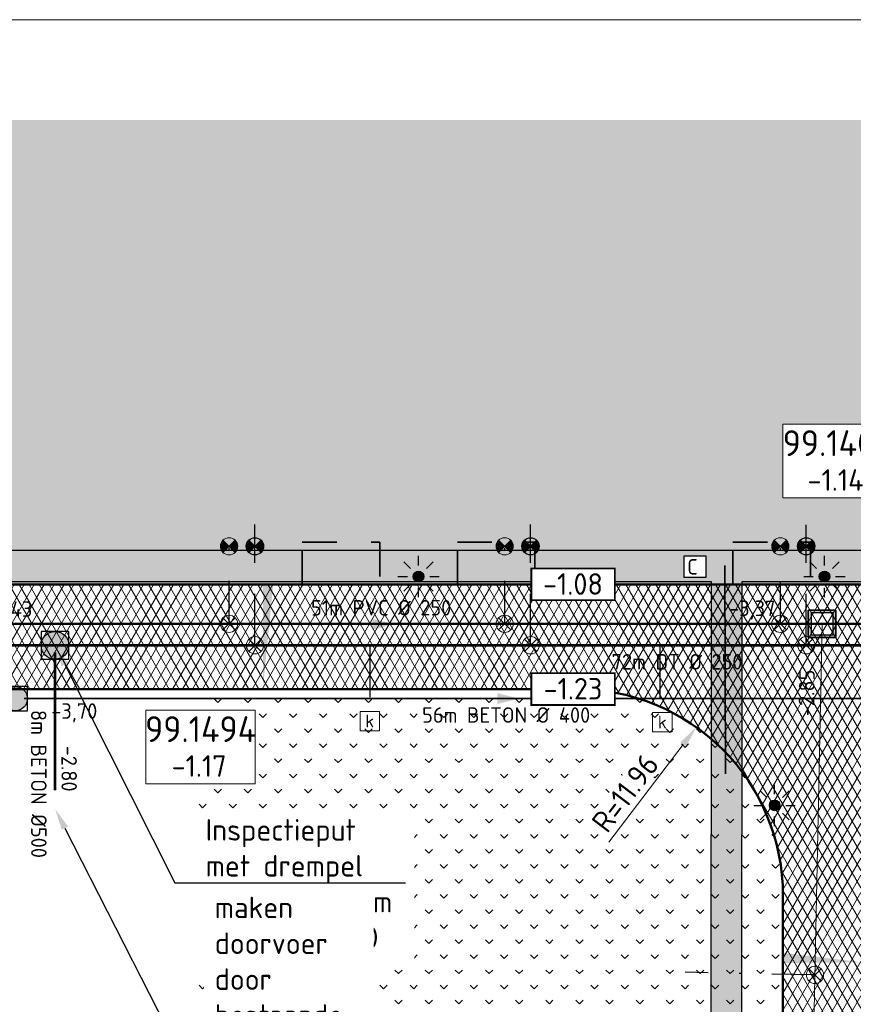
# Model space of a CAD drawing. Header units: metres. Extents: x 240159 to 241664, y 578380 to 583939.
# Tile 66 of 71: x 240835 to 240884, y 583882 to 583939. Entities that reach past the tile are written whole.
import ezdxf
from ezdxf import colors
from ezdxf.entities.mleader import LeaderData, LeaderLine
from ezdxf.enums import TextEntityAlignment as Align
from ezdxf.math import Vec2, Vec3

# ---------------------------------------------------------------- set-up
doc = ezdxf.new("R2010")
doc.units = ezdxf.units.M
doc.set_wipeout_variables(frame=1)
for name, pattern in [('RI-HWA_HUISAANSLUITING', [4.8, 3, -1.8]), ('RI-VWA_HUISAANSLUITING', [6.1, 2.5, -1.8, 0, -1.8]), ('XX-HIDDEN', [4, 2, -2])]:
    doc.linetypes.add(name, pattern=pattern)
for name, color, linetype, lineweight in [('N-AL-HOOGTELABEL-S', 7, 'Continuous', 13), ('N-GV-GR-BOLLEN-A', 92, 'Continuous', 9), ('N-WE-IE-MEUBILAIR_WEGMEUBILAIR_LICHTMAST_MET_PASTEGEL-S', 7, 'Continuous', 25), ('N-WE-KL-TRACE_WENSTRACE-A', 7, 'Continuous', 25), ('N-WE-RI-BOB-T', 7, 'Continuous', 13), ('N-WE-RI-MATERIAAL_DIAMETER_LENGTE-T', 7, 'Continuous', 13), ('N-WE-RI-STROOMRICHTING-S', 7, 'Continuous', 13), ('N-WE-VH-KANTVERHARDING-GD', 4, 'Continuous', 50), ('N-WE-VH-MATERIAALGRENS-G', 7, 'XX-HIDDEN', 35), ('N-WE-VH-VERHARDING_ASFALT_DEKLAAG-A', 252, 'Continuous', 18), ('N-WE-VH-VERHARDING_HALFVERHARDING-A', 234, 'Continuous', 9), ('N-WE-VH-VERKANTING-S', 7, 'Continuous', 25), ('X-XX-AL-REFERENTIE-M', 7, 'Continuous', 18), ('X-XX-AL-VERWIJZING-T25', 7, 'Continuous', 25), ('X-XX-WE-KG-WERKGRENS-G', 10, 'XX-WERKGRENS_CIRCEL', 20)]:
    doc.layers.add(name, color=color, linetype=linetype, lineweight=lineweight)
for name, color, linetype, lineweight, true_color in [('N-WE-KL-MANTELBUIS_3x-G', 7, 'KL-MANTELBUIS-N', 35, 0xa200c2), ('N-WE-RI-HWA_HUISAANSLUITING_PVC_125-G', 150, 'RI-HWA_HUISAANSLUITING', 25, 0x007fff), ('N-WE-RI-HWA_HULPSTUK-ONTSTOPPINGSSTUK-S', 150, 'Continuous', 25, 0x007fff), ('N-WE-RI-HWA_HULPSTUK_INLAAT-S', 150, 'Continuous', 13, 0x007fff), ('N-WE-RI-HWA_KOLK-S', 150, 'Continuous', 25, 0x007fff), ('N-WE-RI-HWA_LEIDINGINFO-S', 150, 'Continuous', 13, 0x007fff), ('N-WE-RI-HWA_PUTNUMMER-S', 150, 'Continuous', 13, 0x007fff), ('N-WE-RI-HWA_RIOOLPUT-S', 150, 'Continuous', 13, 0x007fff), ('N-WE-RI-HWA_TRANSPORTLEIDING_BETON_500-G', 150, 'Continuous', 20, 0x007fff), ('N-WE-RI-KWALITEITSDUIKER_LEIDING', 7, 'Continuous', 13, 0x00ff04), ('N-WE-RI-KWALITEITSDUIKER_PUT-S', 7, 'Continuous', 13, 0x00ff04), ('N-WE-RI-VWA_HUISAANSLUITING_PVC_125-G', 20, 'RI-VWA_HUISAANSLUITING', 25, 0xff3f00), ('N-WE-RI-VWA_HULPSTUK_INLAAT-S', 20, 'Continuous', 13, 0xff3f00), ('N-WE-RI-VWA_HULPSTUK_ONTSTOPPINGSSTUK-S', 20, 'Continuous', 13, 0xff3f00), ('N-WE-RI-VWA_LEIDINGINFO-S', 20, 'Continuous', 13, 0xff3f00), ('N-WE-RI-VWA_PUTNUMMER-S', 20, 'Continuous', 13, 0xff3f00), ('N-WE-RI-VWA_RIOOLPUT-S', 20, 'Continuous', 13, 0xff3f00), ('N-WE-RI-VWA_TRANSPORTLEIDING_BETON_500-G', 20, 'Continuous', 20, 0xff3f00), ('X-XX-AL-VERWIJZING-NUTS_C-T18', 7, 'Continuous', 25, 0x01fe01)]:
    doc.layers.add(name, color=color, linetype=linetype, lineweight=lineweight, true_color=true_color)
doc.styles.add('NLCS-ISO', font='NLCS-ISO.ttf')
doc.styles.add('NLCS-ISO-ANNOTATIEF-T25', font='NLCS-ISO.ttf', dxfattribs={"height": 2.5})
doc.styles.add('NLCS-ISO-M1000-T25', font='NLCS-ISO.ttf', dxfattribs={"height": 2.5})
doc.linetypes.add('KL-MANTELBUIS-N', pattern='A,0,-2,[80,NLCS.SHX,S=1,R=0,X=0,Y=0],-2', length=4)
doc.linetypes.add('XX-WERKGRENS_CIRCEL', pattern='A,10,-2.5,[69,NLCS.SHX,S=1,R=0,X=0,Y=0],-2.5', length=15)
doc.dimstyles.new('NLCS-ANNOTATIEF-T25-PIJL_L2_H1', dxfattribs={"dimtxt": 2.5, "dimasz": 2.5, "dimexe": 2, "dimexo": 2, "dimgap": 0.7, "dimtad": 1, "dimzin": 0, "dimdsep": 46, "dimtxsty": 'NLCS-ISO-ANNOTATIEF-T25', "dimcen": 0, "dimdle": 2, "dimclrd": 256, "dimclre": 256, "dimclrt": 256, "dimadec": 1, "dimazin": 0, "dimtfac": 1, "dimtdec": 3, "dimtofl": 0, "dimtmove": 0, "dimatfit": 3, "dimfxl": 2, "dimfxlon": 1, "dimtfillclr": 256, "dimtolj": 1, "dimtzin": 0, "dimlwd": -1, "dimlwe": -1, "dimarcsym": 0})
pattern_1 = [(45, (0, 0), (-0.8749916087, 0.8749916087), [0.3, -0.937425]), (135, (0, 0), (-0.8749916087, -0.8749916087), [0.3, -0.937425])]

# ---------------------------------------------------------------- blocks, each defined once
blk = doc.blocks.new('*U36')
blk.add_solid([(-5, 0.6), (-5, 0), (1.08, 0)])
blk = doc.blocks.new('SAL-HOOGTELABEL_AANLEG-SO')
blk.add_wipeout([(-4.84, 1.8), (4.85, 1.8), (4.85, -1.89), (-4.84, -1.89)])
at = {"const_width": 0.2}
blk.add_lwpolyline([(-4.84, 1.8), (4.85, 1.8), (4.85, -1.89), (-4.84, -1.89)], close=True, dxfattribs=at)
at = {"style": 'NLCS-ISO'}
blk.add_attdef('HOOGTE', text='', height=2, dxfattribs=at).set_placement((0, 0), align=Align.MIDDLE_CENTER)
blk = doc.blocks.new('*U50')
at = {"lineweight": -3}
h = blk.add_hatch(color=256, dxfattribs=at)
h.dxf.hatch_style = 1
h.paths.add_polyline_path([(-2, 2), (-2, -2), (2, -2), (2, 2)])
h.paths.add_polyline_path([(1.6, 1.6), (1.6, -1.6), (-1.6, -1.6), (-1.6, 1.6)], flags=16)
at = {"lineweight": -3, "flags": 128}
for points in [[(-2, 2), (2, 2), (2, -2), (-2, -2)], [(2, -2), (2, 2), (-2, 2), (-2, -2)], [(1.6, -1.6), (1.6, 1.6), (-1.6, 1.6), (-1.6, -1.6)]]:
    blk.add_lwpolyline(points, close=True, dxfattribs=at)
blk = doc.blocks.new('N-SRI-PUT_HWA-SO')
h = blk.add_hatch(color=256)
h.dxf.hatch_style = 1
h.paths.add_polyline_path([(-2, 0, 1), (2, 0, 1)])
at = {"lineweight": -3, "flags": 128}
blk.add_lwpolyline([(-2, -2), (2, -2), (2, 2), (-2, 2)], close=True, dxfattribs=at)
at = {"lineweight": -3}
blk.add_circle((0, 0), 2, dxfattribs=at)
blk = doc.blocks.new('SRI-PUTNUMMER-SO')
blk.add_wipeout([(-18.26, 4.25), (-5.56, 4.25), (-5.56, -4.29), (-18.26, -4.29)])
blk.add_lwpolyline([(-18.26, 4.25), (-5.56, 4.25), (-5.56, -4.29), (-18.26, -4.29)], close=True)
at = {"ltscale": 0.1, "style": 'NLCS-ISO'}
blk.add_attdef('PUTNR', text='', height=3.5, dxfattribs=at).set_placement((-11.88, 2.06), align=Align.MIDDLE_CENTER)
blk.add_attdef('PUTHGT_001', (-15.76, -3.47), '', height=2.5, dxfattribs=at)
blk = doc.blocks.new('*U56')
at = {"color": 0}
blk.add_line((-1.26, 0), (1.26, 0), dxfattribs=at)
at = {"layer": 'N-WE-RI-STROOMRICHTING-S', "color": 0}
blk.add_solid([(1.26, 0), (-1.26, -0.63), (-1.26, 0.63)], dxfattribs=at)
at = {"layer": 'N-WE-RI-BOB-T', "color": 0, "style": 'NLCS-ISO'}
for tag, p in [('BOB_LINKS', (-43.27, 1.58)), ('BOB_RECHTS', (43, 1.68))]:
    blk.add_attdef(tag, text='', height=1.8, rotation=0.0638, dxfattribs=at).set_placement(p, align=Align.MIDDLE_CENTER)
at = {"layer": 'N-WE-RI-MATERIAAL_DIAMETER_LENGTE-T', "color": 0, "style": 'NLCS-ISO'}
blk.add_attdef('RIOOLINFO_001', (-11.79, 1), '', height=1.8, rotation=0.0638, dxfattribs=at)
blk = doc.blocks.new('*U61')
at = {"color": 0}
blk.add_line((-0.03, -1.26), (0.03, 1.26), dxfattribs=at)
at = {"layer": 'N-WE-RI-STROOMRICHTING-S', "color": 0}
blk.add_solid([(0.03, 1.26), (0.6, -1.27), (-0.66, -1.25)], dxfattribs=at)
at = {"layer": 'N-WE-RI-BOB-T', "color": 0, "style": 'NLCS-ISO'}
for tag, p in [('BOB_RECHTS', (-0.62, 49.86)), ('BOB_LINKS', (0.62, -50.13))]:
    blk.add_attdef(tag, text='', height=1.8, rotation=88.8428, dxfattribs=at).set_placement(p, align=Align.MIDDLE_CENTER)
at = {"layer": 'N-WE-RI-MATERIAAL_DIAMETER_LENGTE-T', "color": 0, "style": 'NLCS-ISO'}
blk.add_attdef('RIOOLINFO_001', (-1.25, -26.68), '', height=1.8, rotation=88.8428, dxfattribs=at)
blk = doc.blocks.new('SRI-HULP_INLAAT')
at = {"flags": 128}
for points in [[(-0.71, 0.71), (0.71, -0.71)], [(0.71, 0.71), (-0.71, -0.71)]]:
    blk.add_lwpolyline(points, dxfattribs=at)
blk.add_circle((0, 0), 1)
blk = doc.blocks.new('SRI-HULP_ONTSTOP')
h = blk.add_hatch(color=256)
h.dxf.hatch_style = 1
h.paths.add_polyline_path([(-0.71, 0.71, 0.198912), (-1, 0, 0.198912), (-0.71, -0.71), (0, 0)])
h = blk.add_hatch(color=256)
h.dxf.hatch_style = 1
h.paths.add_polyline_path([(1, 0, 0.198912), (0.71, 0.71), (0, 0), (0.71, -0.71, 0.198912)])
for p, q in [((-0.71, 0.71), (0.71, -0.71)), ((-0.71, -0.71), (0.71, 0.71))]:
    blk.add_line(p, q)
blk.add_circle((0, 0), 1)
blk = doc.blocks.new('*U197')
at = {"layer": 'N-WE-RI-BOB-T', "color": 0, "style": 'NLCS-ISO'}
for tag, p in [('BOB_LINKS', (1.64, -6.76)), ('BOB_RECHTS', (-1.58, -33.86))]:
    blk.add_attdef(tag, text='', height=1.8, rotation=270.0749, dxfattribs=at).set_placement(p, align=Align.MIDDLE_CENTER)
at = {"layer": 'N-WE-RI-MATERIAAL_DIAMETER_LENGTE-T', "color": 0, "style": 'NLCS-ISO'}
blk.add_attdef('RIOOLINFO_001', (-2.8, 3.25), '', height=1.8, rotation=270.0749, dxfattribs=at)
blk = doc.blocks.new('N-SIE-WEG_LICHTMAST_SPOT-SO')
h = blk.add_hatch(color=256)
edge = h.paths.add_edge_path()
edge.add_arc((0, 0), 0.77, 0, 360)
for p, q in [((0, 1.62), (0, 3)), ((-2.12, 2.12), (-1.15, 1.15)), ((1.15, 1.15), (2.12, 2.12)), ((-3, 0), (-1.62, 0)), ((-2.12, -2.12), (-1.15, -1.15)), ((1.15, -1.15), (2.12, -2.12)), ((1.62, 0), (3, 0)), ((0, -3), (0, -1.62))]:
    blk.add_line(p, q)
blk.add_circle((0, 0), 0.77)
at = {"style": 'NLCS-ISO'}
blk.add_attdef('TYPE', text='', height=1.8, dxfattribs=at).set_placement((0, 3), align=Align.BOTTOM_CENTER)
blk = doc.blocks.new('N_lichtmast')
blk.add_blockref('N-SIE-WEG_LICHTMAST_SPOT-SO', (0, 0))
blk = doc.blocks.new('SRI-KOLK-SO')
at = {"color": 0, "linetype": 'ByBlock', "lineweight": 18}
blk.add_lwpolyline([(-1.125, -1.125), (1.125, -1.125), (1.125, 1.125), (-1.125, 1.125)], close=True, dxfattribs=at)
at = {"color": 0, "linetype": 'ByBlock', "lineweight": 18, "style": 'NLCS-ISO'}
blk.add_text('k', height=1.5, dxfattribs=at).set_placement((0, 0), align=Align.MIDDLE_CENTER)
blk = doc.blocks.new('*D117')
at = {"layer": 'Defpoints', "color": 0, "transparency": 16777216}
for p in [(240874.472, 583897.958), (240867.236, 583888.435)]:
    blk.add_point(p, dxfattribs=at)
at = {"layer": 'X-XX-AL-REFERENTIE-M', "transparency": 16777216}
blk.add_line((240869.397, 583891.28), (240873.715, 583896.963), dxfattribs=at)
blk.add_solid([(240873.549, 583897.089), (240873.881, 583896.837), (240874.472, 583897.958)], dxfattribs=at)
at = {"layer": 'X-XX-AL-REFERENTIE-M', "transparency": 16777216, "insert": (240870.345, 583894.139), "char_height": 1.25, "attachment_point": 5, "rotation": 52.7719, "style": 'NLCS-ISO-ANNOTATIEF-T25', "bg_fill": 3, "box_fill_scale": 1.1, "bg_fill_color": 256, "bg_fill_true_color": 13158600, "bg_fill_transparency": 0}
blk.add_mtext('\\A1;R=11.96', dxfattribs=at)
blk = doc.blocks.new('*U290')
at = {"layer": 'N-WE-RI-BOB-T', "color": 0, "style": 'NLCS-ISO'}
for tag, p in [('BOB_LINKS', (-69.84, -1.63)), ('BOB_RECHTS', (109.03, -1.63))]:
    blk.add_attdef(tag, text='', height=1.8, dxfattribs=at).set_placement(p, align=Align.MIDDLE_CENTER)
at = {"layer": 'N-WE-RI-MATERIAAL_DIAMETER_LENGTE-T', "color": 0, "style": 'NLCS-ISO'}
blk.add_attdef('RIOOLINFO_001', (-11.79, -2.81), '', height=1.8, dxfattribs=at)
blk = doc.blocks.new('*U237')
blk.add_solid([(-4.6, 0.6), (-4.6, 0), (0, 0)])
blk = doc.blocks.new('*U293')
at = {"color": 0}
blk.add_line((-1.26, 0), (1.26, 0), dxfattribs=at)
at = {"layer": 'N-WE-RI-STROOMRICHTING-S', "color": 0}
blk.add_solid([(1.26, 0), (-1.26, -0.63), (-1.26, 0.63)], dxfattribs=at)
at = {"layer": 'N-WE-RI-BOB-T', "color": 0, "style": 'NLCS-ISO'}
for tag, p in [('BOB_LINKS', (-50.21, -1.63)), ('BOB_RECHTS', (50.55, -1.63))]:
    blk.add_attdef(tag, text='', height=1.8, rotation=0, dxfattribs=at).set_placement(p, align=Align.MIDDLE_CENTER)
at = {"layer": 'N-WE-RI-MATERIAAL_DIAMETER_LENGTE-T', "color": 0, "style": 'NLCS-ISO'}
blk.add_attdef('RIOOLINFO_001', (-11.79, -2.81), '', height=1.8, rotation=0, dxfattribs=at)

msp = doc.modelspace()

# ---------------------------------------------------------------- hatches: boundary and pattern name
at = {"layer": 'N-GV-GR-BOLLEN-A'}
h = msp.add_hatch(dxfattribs=at)
h.set_pattern_fill('AGR-BOLLEN', color=256, scale=0.5, pattern_type=2)
h.set_pattern_definition(pattern_1)
h.paths.add_polyline_path([(240723.873, 583933.211), (241166.237, 583933.211), (241166.237, 583898.971), (241157.55, 583898.971), (241153.863, 583901.671), (241153.903, 583906.251), (240723.873, 583906.251)])
h = msp.add_hatch(dxfattribs=at)
h.set_pattern_fill('AGR-BOLLEN', color=256, scale=0.5, pattern_type=2)
h.set_pattern_definition(pattern_1)
h.paths.add_polyline_path([(240879.501, 583888.198, 0.414527), (240867.541, 583900.171), (240845.61, 583900.171), (240845.61, 583877.804), (240842.38, 583849.319), (240879.458, 583848.319)])
at = {"layer": 'N-WE-KL-TRACE_WENSTRACE-A', "transparency": 33554559}
h = msp.add_hatch(dxfattribs=at)
h.set_pattern_fill('AKL-TRACE', color=256, scale=0.5, pattern_type=2)
h.set_pattern_definition([(45, (0, 0), (-0.5303300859, 0.5303300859), [0.5]), (135, (0, 0), (-0.5303300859, -0.5303300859), [0.5])])
edge = h.paths.add_edge_path()
edge.add_line((240876.248, 583838.417), (240876.4, 583839.398))
edge.add_line((240876.4, 583839.398), (240876.626, 583841.185))
edge.add_arc((240804.52, 583849.64), 72.6, 353.31215, 358.45255)
edge.add_line((240877.094, 583847.679), (240877.128, 583906.411))
edge.add_line((240877.128, 583906.411), (241091.586, 583906.411))
edge.add_line((241091.586, 583906.411), (241093.457, 583906.411))
edge.add_line((241093.457, 583906.411), (241147.792, 583906.411))
edge.add_line((241147.792, 583906.411), (241147.792, 583908.211))
edge.add_line((241147.792, 583908.211), (241085.808, 583908.211))
edge.add_line((241085.808, 583908.211), (241083.937, 583908.211))
edge.add_line((241083.937, 583908.211), (240736.173, 583908.211))
edge.add_line((240736.173, 583908.211), (240736.173, 583920.952))
edge.add_line((240736.173, 583920.952), (240734.373, 583920.952))
edge.add_line((240734.373, 583920.952), (240734.373, 583908.211))
edge.add_line((240734.373, 583908.211), (240732.73, 583908.211))
edge.add_line((240732.73, 583908.211), (240732.306, 583906.411))
edge.add_line((240732.306, 583906.411), (240735.597, 583906.411))
edge.add_line((240735.597, 583906.411), (240769.037, 583906.411))
edge.add_line((240769.037, 583906.411), (240770.837, 583906.411))
edge.add_line((240770.837, 583906.411), (240875.328, 583906.411))
edge.add_line((240875.328, 583906.411), (240875.294, 583847.704))
edge.add_arc((240770.896, 583851.321), 104.46, 354.50394, 358.01589, ccw=False)
edge.add_line((240874.876, 583841.316), (240874.426, 583838.417))
edge.add_line((240874.426, 583838.417), (240876.248, 583838.417))
at = {"layer": 'N-WE-VH-VERHARDING_ASFALT_DEKLAAG-A'}
h = msp.add_hatch(dxfattribs=at)
h.set_pattern_fill('AVH-ASFALT', color=256, scale=0.5, pattern_type=2)
h.set_pattern_definition([(60, (0, 0), (-0.4330127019, 0.25), []), (120, (0, 0), (-0.4330127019, -0.25), [])])
edge = h.paths.add_edge_path(flags=16)
edge.add_line((240900.396, 583895.711), (240885.947, 583860.001))
edge.add_arc((240885.02, 583860.376), 1, 180, 337.972, ccw=False)
edge.add_line((240884.02, 583860.376), (240884.02, 583895.211))
edge.add_arc((240890.02, 583895.211), 6, 123.5573, 180, ccw=False)
edge.add_line((240886.704, 583900.211), (240899.333, 583900.211))
edge.add_arc((240896.688, 583897.211), 4, -22.028, 48.5904, ccw=False)
edge = h.paths.add_edge_path()
edge.add_arc((240867.541, 583888.211), 11.96, 0.0004, 90)
edge.add_line((240867.541, 583900.171), (240739.116, 583900.171))
edge.add_arc((240739.116, 583888.211), 11.96, 90, 128.5811)
edge.add_line((240731.658, 583897.56), (240725.57, 583902.594))
edge.add_arc((240735.788, 583893.711), 13.54, 112.1584, 138.9996, ccw=False)
edge.add_line((240730.681, 583906.251), (241153.903, 583906.251))
edge.add_line((241153.903, 583906.251), (241153.903, 583901.671))
edge.add_line((241153.903, 583901.671), (241094.439, 583901.671))
edge.add_arc((241094.439, 583889.711), 11.96, 90, 164.1723)
edge.add_line((241082.933, 583892.973), (241080.117, 583883.04))
edge.add_line((241080.117, 583883.04), (241074.306, 583884.688))
edge.add_line((241074.306, 583884.688), (241074.38, 583884.949))
edge.add_arc((241062.873, 583888.211), 11.96, 344.1717, 450)
edge.add_line((241062.873, 583900.171), (240915.12, 583900.171))
edge.add_arc((240915.12, 583888.211), 11.96, 90, 158.0471)
edge.add_line((240904.027, 583892.682), (240886.186, 583848.312))
edge.add_line((240886.186, 583848.312), (240879.458, 583848.319))
edge.add_line((240879.458, 583848.319), (240879.501, 583888.211))
edge.add_arc((240866.732, 583887.379), 12.796, 3.7262, 3.7267)
at = {"layer": 'N-WE-VH-VERHARDING_HALFVERHARDING-A'}
h = msp.add_hatch(dxfattribs=at)
h.set_pattern_fill('AVH-HALFVERHARDING', color=256, scale=0.25, pattern_type=2)
h.set_pattern_definition([(50, (240854.8472, 583908.711), (1.79315, -0.15688), [0.1875, -2.0625]), (355, (240854.8472, 583908.711), (-0.346878, 1.88048), [0.15, -1.65]), (100.4514, (240854.9966, 583908.6979), (1.446273, 1.7236), [0.15935, -1.752855]), (46.1842, (240854.8472, 583909.211), (2.668103, -0.413798), [0.28125, -3.09375]), (96.6356, (240855.0695, 583909.1765), (2.336657, 2.435295), [0.239026, -2.62928]), (351.1842, (240854.8472, 583909.211), (2.336655, 2.435297), [0.225, -2.475]), (21, (240855.0972, 583909.086), (1.492268, -1.006547), [0.1875, -2.0625]), (326, (240855.0972, 583909.086), (0.608288, 1.812875), [0.15, -1.65]), (71.4514, (240855.2216, 583909.0021), (2.100557, 0.806326), [0.15935, -1.752855]), (37.5, (240854.8472, 583908.711), (0.0303996, 0.8322346), [0, -1.63, 0, -1.675, 0, -1.65625]), (7.5, (240854.8472, 583908.711), (0.657674, 0.986029), [0, -0.955, 0, -1.5925, 0, -0.63125]), (327.5, (240854.2897, 583908.711), (1.334556, -0.056387), [0, -0.625, 0, -1.95, 0, -2.5875]), (317.5, (240854.0397, 583908.711), (1.457965, 0.250262), [0, -0.8125, 0, -1.295, 0, -1.8375])])
h.paths.add_polyline_path([(240745.406, 583908.711), (240745.406, 583906.251), (240749.906, 583906.251), (240749.906, 583908.711)])
h.paths.add_polyline_path([(240762.406, 583906.251), (240762.406, 583908.711), (240757.906, 583908.711), (240757.906, 583906.251)])
h.paths.add_polyline_path([(240766.906, 583908.711), (240766.906, 583906.251), (240771.406, 583906.251), (240771.406, 583908.711)])
h.paths.add_polyline_path([(240783.906, 583906.251), (240783.906, 583908.711), (240779.406, 583908.711), (240779.406, 583906.251)])
h.paths.add_polyline_path([(240798.906, 583906.251), (240798.906, 583908.711), (240794.406, 583908.711), (240794.406, 583906.251)])
h.paths.add_polyline_path([(240856.1, 583908.711), (240851.6, 583908.711), (240851.6, 583906.251), (240856.1, 583906.251)])
h.paths.add_polyline_path([(240865.1, 583906.251), (240865.1, 583908.711), (240860.6, 583908.711), (240860.6, 583906.251)])
h.paths.add_polyline_path([(240881.1, 583906.251), (240881.1, 583908.711), (240876.6, 583908.711), (240876.6, 583906.251)])
h.paths.add_polyline_path([(240910.933, 583906.251), (240910.933, 583908.711), (240906.433, 583908.711), (240906.433, 583906.251)])
h.paths.add_polyline_path([(240925.933, 583908.711), (240921.433, 583908.711), (240921.433, 583906.251), (240925.933, 583906.251)])
h.paths.add_polyline_path([(240930.433, 583908.711), (240930.433, 583906.251), (240934.933, 583906.251), (240934.933, 583908.711)])

# ---------------------------------------------------------------- linework, layer by layer
at = {"layer": 'N-WE-KL-MANTELBUIS_3x-G', "flags": 128}
msp.add_lwpolyline([(240876.127, 583907.34), (240876.166, 583895.256)], dxfattribs=at)
at = {"layer": 'N-WE-KL-TRACE_WENSTRACE-A', "transparency": 33554559, "flags": 128}
msp.add_lwpolyline([(240876.248, 583838.417), (240876.4, 583839.398), (240876.626, 583841.185, 0.022433), (240877.094, 583847.679), (240877.128, 583906.411), (241091.586, 583906.411), (241093.457, 583906.411), (241147.792, 583906.411), (241147.792, 583908.211), (241085.808, 583908.211), (241083.937, 583908.211), (240736.173, 583908.211), (240736.173, 583920.952), (240734.373, 583920.952), (240734.373, 583908.211), (240732.73, 583908.211), (240732.306, 583906.411), (240735.597, 583906.411), (240769.037, 583906.411), (240770.837, 583906.411), (240875.328, 583906.411), (240875.294, 583847.704, -0.015325), (240874.876, 583841.316), (240874.426, 583838.417)], format="xyb", close=True, dxfattribs=at)
at = {"layer": 'N-WE-RI-HWA_HUISAANSLUITING_PVC_125-G'}
for p, q in [((240848.85, 583902.711), (240848.85, 583909.728)), ((240864.85, 583902.711), (240864.85, 583909.728)), ((240880.85, 583902.711), (240880.85, 583909.711)), ((240855.514, 583902.711), (240855.514, 583898.879)), ((240872.356, 583902.647), (240872.356, 583898.815))]:
    msp.add_line(p, q, dxfattribs=at)
at = {"layer": 'N-WE-RI-HWA_TRANSPORTLEIDING_BETON_500-G', "const_width": 0.15, "flags": 128}
for points in [[(241148.184, 583902.711), (240729.972, 583902.711)], [(240837.245, 583894.299), (240837.245, 583902.299)]]:
    msp.add_lwpolyline(points, dxfattribs=at)
at = {"layer": 'N-WE-RI-VWA_HUISAANSLUITING_PVC_125-G'}
for p, q in [((240847.35, 583903.961), (240847.35, 583909.728)), ((240863.35, 583903.961), (240863.35, 583909.728)), ((240879.35, 583903.944), (240879.35, 583909.711)), ((240881.359, 583883.579), (240873.821, 583883.731))]:
    msp.add_line(p, q, dxfattribs=at)
at = {"layer": 'N-WE-RI-VWA_TRANSPORTLEIDING_BETON_500-G'}
msp.add_line((240881.77, 583903.961), (240880.603, 583846.182), dxfattribs=at)
at = {"layer": 'N-WE-RI-VWA_TRANSPORTLEIDING_BETON_500-G', "const_width": 0.15, "flags": 128}
msp.add_lwpolyline([(240727.251, 583903.961), (241140.794, 583903.961)], dxfattribs=at)
at = {"layer": 'N-WE-VH-KANTVERHARDING-GD', "ltscale": 0.1}
msp.add_lwpolyline([(240812.279, 583906.251), (241153.903, 583906.251), (241153.903, 583901.706)], dxfattribs=at)
at = {"layer": 'N-WE-VH-KANTVERHARDING-GD'}
msp.add_lwpolyline([(240739.116, 583900.171), (240867.541, 583900.171, -0.414527), (240879.501, 583888.198), (240879.458, 583848.319), (240886.186, 583848.312), (240904.065, 583892.667, -0.308952), (240915.12, 583900.171), (241062.873, 583900.171, -0.497647), (241074.38, 583884.949), (241074.306, 583884.688), (241080.117, 583883.04), (241082.933, 583892.973, -0.335431), (241094.439, 583901.671), (241153.863, 583901.671)], format="xyb", dxfattribs=at)
at = {"layer": 'N-WE-VH-MATERIAALGRENS-G'}
for points in [[(240851.6, 583906.211), (240851.6, 583908.711), (240856.1, 583908.711), (240856.1, 583906.211)], [(240860.6, 583906.211), (240860.6, 583908.711), (240865.1, 583908.711), (240865.1, 583906.211)], [(240876.6, 583906.211), (240876.6, 583908.711), (240881.1, 583908.711), (240881.1, 583906.211)]]:
    msp.add_lwpolyline(points, dxfattribs=at)
at = {"layer": 'X-XX-WE-KG-WERKGRENS-G', "flags": 128}
msp.add_lwpolyline([(240187.762, 583784.732), (240159.404, 583757.698), (240169.028, 583742.355), (240265.702, 583784.857), (240393.607, 583784.982), (240387.115, 583763.745), (240401.241, 583754.746), (240418.947, 583769.347), (240428.104, 583727.117), (240466.42, 583693.547), (240507.393, 583537.131), (240800.136, 583558.506), (240818.587, 583786.439), (240856.238, 583841.557), (240925.322, 583832.926), (240937.919, 583879.713), (241166.237, 583879.713), (241166.237, 583939.034), (240701.99, 583939.034), (240693.683, 583887.816), (240643.783, 583887.816), (240514.589, 583853.279), (240512.63, 583866.906), (240506.367, 583870.112), (240500.104, 583934.686), (240187.567, 583934.686)], close=True, dxfattribs=at)

# ---------------------------------------------------------------- block references
at = {"layer": 'N-WE-IE-MEUBILAIR_WEGMEUBILAIR_LICHTMAST_MET_PASTEGEL-S', "xscale": 0.4, "yscale": 0.4, "zscale": 0.4}
for p in [(240858.348, 583906.707), (240881.911, 583906.707), (240879.019, 583893.421)]:
    msp.add_blockref('N_lichtmast', p, dxfattribs=at)
at = {"layer": 'N-WE-RI-HWA_HULPSTUK-ONTSTOPPINGSSTUK-S', "xscale": 0.5, "yscale": 0.5, "zscale": 0.5}
for p in [(240848.85, 583908.461), (240864.85, 583908.461), (240880.85, 583908.461)]:
    msp.add_blockref('SRI-HULP_ONTSTOP', p, dxfattribs=at)
at = {"layer": 'N-WE-RI-HWA_HULPSTUK_INLAAT-S', "xscale": 0.5, "yscale": 0.5, "zscale": 0.5}
for p in [(240848.857, 583902.718), (240864.857, 583902.718), (240880.857, 583902.718)]:
    msp.add_blockref('SRI-HULP_INLAAT', p, dxfattribs=at)
at = {"layer": 'N-WE-RI-HWA_KOLK-S', "xscale": 0.5, "yscale": 0.5, "zscale": 0.5}
for p in [(240855.514, 583898.317), (240872.5, 583898.253)]:
    msp.add_blockref('SRI-KOLK-SO', p, dxfattribs=at)
at = {"layer": 'N-WE-RI-HWA_LEIDINGINFO-S'}
ref = msp.add_blockref('*U290', (240873.472, 583902.711), dxfattribs=dict(at, xscale=0.5, yscale=0.5, zscale=0.5))
ref.add_attrib('RIOOLINFO_001', '72m DT %%C 250', (240869.557, 583901.306), dxfattribs={"layer": 'N-WE-RI-MATERIAAL_DIAMETER_LENGTE-T', "color": 0, "height": 0.9, "style": 'NLCS-ISO'})
at = {"layer": 'N-WE-RI-HWA_RIOOLPUT-S', "xscale": 0.4, "yscale": 0.4, "zscale": 0.4}
msp.add_blockref('N-SRI-PUT_HWA-SO', (240837.245, 583902.711), dxfattribs=at)
at = {"layer": 'N-WE-RI-KWALITEITSDUIKER_PUT-S', "xscale": 0.35, "yscale": 0.35, "zscale": 0.35}
msp.add_blockref('N-SRI-PUT_HWA-SO', (240834.946, 583899.619), dxfattribs=at)
at = {"layer": 'N-WE-RI-VWA_HULPSTUK_INLAAT-S', "xscale": 0.5, "yscale": 0.5, "zscale": 0.5}
for p in [(240847.35, 583903.961), (240863.35, 583903.961), (240879.35, 583903.961), (240881.359, 583883.579)]:
    msp.add_blockref('SRI-HULP_INLAAT', p, dxfattribs=at)
at = {"layer": 'N-WE-RI-VWA_HULPSTUK_ONTSTOPPINGSSTUK-S', "xscale": 0.5, "yscale": 0.5, "zscale": 0.5}
for p in [(240847.35, 583908.461), (240863.35, 583908.461), (240879.35, 583908.461)]:
    msp.add_blockref('SRI-HULP_ONTSTOP', p, dxfattribs=at)
at = {"layer": 'N-WE-RI-VWA_LEIDINGINFO-S'}
ref = msp.add_blockref('*U61', (240881.187, 583875.071), dxfattribs=dict(at, xscale=0.5, yscale=0.5, zscale=0.5))
ref.add_attrib('RIOOLINFO_001', '58m PVC %%C 250', (240880.595, 583863.349), dxfattribs={"layer": 'N-WE-RI-MATERIAAL_DIAMETER_LENGTE-T', "color": 0, "height": 0.9, "rotation": 88.8428, "style": 'NLCS-ISO'})
ref.add_attrib('BOB_LINKS_001', '-2,68', (240881.826, 583848.584), dxfattribs={"layer": 'N-WE-RI-BOB-T', "color": 0, "height": 0.9, "rotation": 88.8428, "style": 'NLCS-ISO'})
ref.add_attrib('BOB_RECHTS_001', '-2.85', (240881.298, 583898.6), dxfattribs={"layer": 'N-WE-RI-BOB-T', "color": 0, "height": 0.9, "rotation": 88.8428, "style": 'NLCS-ISO'})
at = {"layer": 'N-WE-RI-VWA_RIOOLPUT-S', "xscale": 0.4, "yscale": 0.4, "zscale": 0.4}
msp.add_blockref('*U50', (240881.77, 583903.961), dxfattribs=at)
at = {"layer": 'N-WE-VH-VERKANTING-S'}
for name, p, rotation in [('*U36', (240849.313, 583901.251), 270), ('*U237', (240884.097, 583884.313), 0.5792286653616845)]:
    msp.add_blockref(name, p, dxfattribs=dict(at, rotation=rotation))

# ---------------------------------------------------------------- next in the draw order: block references
at = {"layer": 'N-AL-HOOGTELABEL-S'}
ref = msp.add_blockref('SAL-HOOGTELABEL_AANLEG-SO', (240867.314, 583906.273), dxfattribs=dict(at, xscale=0.5, yscale=0.5, zscale=0.5))
ref.add_attrib('HOOGTE', '-1.08', dxfattribs={"layer": '0', "height": 1.25, "rotation": 360, "style": 'NLCS-ISO-M1000-T25'}).set_placement((240867.314, 583906.273), align=Align.MIDDLE_CENTER)
at = {"layer": 'N-WE-RI-VWA_PUTNUMMER-S'}
ref = msp.add_blockref('SRI-PUTNUMMER-SO', (240888.619, 583913.421), dxfattribs=dict(at, xscale=0.5, yscale=0.5, zscale=0.5))
ref.add_attrib('PUTNR', '99.1408', dxfattribs={"layer": '0', "ltscale": 0.1, "height": 1.5, "style": 'NLCS-ISO'}).set_placement((240882.678, 583914.451), align=Align.MIDDLE_CENTER)
ref.add_attrib('PUTHGT_001', '-1.14', (240880.928, 583911.686), dxfattribs={"layer": '0', "ltscale": 0.1, "height": 1.25, "style": 'NLCS-ISO'})

# ---------------------------------------------------------------- next in the draw order: texts
at = {"layer": 'X-XX-AL-VERWIJZING-NUTS_C-T18', "insert": (240873.943, 583907.721), "char_height": 0.9, "width": 0.9, "attachment_point": 1, "style": 'NLCS-ISO-ANNOTATIEF-T25', "bg_fill": 19, "box_fill_scale": 1.2, "bg_fill_color": 256, "bg_fill_transparency": 0}
msp.add_mtext('C', dxfattribs=at)

# ---------------------------------------------------------------- next in the draw order: dimensions: what is measured, and where the dimension line sits
at = {"layer": 'X-XX-AL-REFERENTIE-M'}
dim = msp.add_radius_dim(center=(240867.236, 583888.435), mpoint=(240874.472, 583897.958), dimstyle='NLCS-ANNOTATIEF-T25-PIJL_L2_H1', override={"dimpost": 'R=<>', "dimtfill": 1}, dxfattribs=at)
dim.commit()
dim.dimension.update_dxf_attribs({"geometry": '*D117', "text_midpoint": (240871.121, 583893.549), "dimtype": 164})

# ---------------------------------------------------------------- next in the draw order: leaders
at = {"layer": 'X-XX-AL-VERWIJZING-T25'}
ml = msp.add_multileader_mtext('Standard', dxfattribs=at)
ml.set_content('Inspectieput met drempel  naar uitstroom op NAP -2,30', color=256, style='NLCS-ISO-ANNOTATIEF-T25')
ml.set_leader_properties(color=256, linetype='ByLayer', lineweight=-1)
ml.build(insert=Vec2(0, 0))
ml.multileader.update_dxf_attribs({"text_left_attachment_type": 5, "dogleg_length": 2.5, "arrow_head_size": 1.25, "scale": 0.5})
ctx = ml.context
ctx.base_point, ctx.scale, ctx.char_height, ctx.arrow_head_size, ctx.landing_gap_size, ctx.plane_origin = Vec3(240845.538, 583888.917), 0.5, 1.25, 1.25, 0.45, Vec3(240864.461, 583921.286)
ctx.left_attachment = 5
notes = []
notes.append((ctx, [(0, (1, 1, 0), (240844.196, 583888.917), (1, 0), 1.342, [(0, [(240837.254, 583902.711)], 0, [])])]))
ctx.mtext.insert, ctx.mtext.width, ctx.mtext.flow_direction = Vec3(240845.988, 583892.625), 22.99064, 5
ctx.mtext.has_bg_fill, ctx.mtext.bg_color, ctx.mtext.bg_scale_factor, ctx.mtext.bg_transparency, ctx.mtext.use_window_bg_color = 1, -1027028792, 1.5, 0, 1
for ctx, leaders in notes:
    for number, flags, end, landing, length, lines in leaders:
        leader = LeaderData()
        leader.index, (leader.has_last_leader_line, leader.has_dogleg_vector, leader.attachment_direction) = number, flags
        leader.last_leader_point, leader.dogleg_vector, leader.dogleg_length = Vec3(end), Vec3(landing), length
        for number, points, colour, breaks in lines:
            line = LeaderLine()
            line.index, line.vertices, line.color, line.breaks = number, Vec3.list(points), colors.encode_raw_color(colour), breaks
            leader.lines.append(line)
        ctx.leaders.append(leader)

# ---------------------------------------------------------------- next in the draw order: linework, layer by layer
at = {"layer": 'N-WE-RI-KWALITEITSDUIKER_LEIDING', "const_width": 0.1, "flags": 128}
msp.add_lwpolyline([(240891.646, 583899.621), (240835.446, 583899.621)], dxfattribs=at)

# ---------------------------------------------------------------- next in the draw order: block references
at = {"layer": 'N-WE-RI-HWA_PUTNUMMER-S'}
ref = msp.add_blockref('SRI-PUTNUMMER-SO', (240851.641, 583896.818), dxfattribs=dict(at, xscale=0.5, yscale=0.5, zscale=0.5))
ref.add_attrib('PUTNR', '99.1494', dxfattribs={"layer": '0', "ltscale": 0.1, "height": 1.5, "style": 'NLCS-ISO'}).set_placement((240845.701, 583897.847), align=Align.MIDDLE_CENTER)
ref.add_attrib('PUTHGT_001', '-1.17', (240844.013, 583895.083), dxfattribs={"layer": '0', "ltscale": 0.1, "height": 1.25, "style": 'NLCS-ISO'})
at = {"layer": 'N-WE-RI-VWA_LEIDINGINFO-S'}
ref = msp.add_blockref('*U56', (240856.295, 583903.935), dxfattribs=dict(at, xscale=0.5, yscale=0.5, zscale=0.5))
ref.add_attrib('RIOOLINFO_001', '51m PVC %%C 250', (240852.109, 583904.437), dxfattribs={"layer": 'N-WE-RI-MATERIAAL_DIAMETER_LENGTE-T', "color": 0, "height": 0.9, "rotation": 0.0638, "style": 'NLCS-ISO'})
ref.add_attrib('BOB_LINKS_001', '-3,43', (240833.199, 583904.363), dxfattribs={"layer": 'N-WE-RI-BOB-T', "color": 0, "height": 0.9, "rotation": 0.0638, "style": 'NLCS-ISO'})
ref.add_attrib('BOB_RECHTS_001', '-3,37', (240876.378, 583904.412), dxfattribs={"layer": 'N-WE-RI-BOB-T', "color": 0, "height": 0.9, "rotation": 0.0638, "style": 'NLCS-ISO'})

# ---------------------------------------------------------------- next in the draw order: leaders
at = {"layer": 'X-XX-AL-VERWIJZING-T25'}
ml = msp.add_multileader_mtext('Standard', dxfattribs=at)
ml.set_content('maken doorvoer door bestaande combinatie beschoeiing van kunststof/hout', color=256, style='NLCS-ISO-ANNOTATIEF-T25')
ml.set_leader_properties(color=256, linetype='ByLayer', lineweight=-1)
ml.build(insert=Vec2(0, 0))
ml.multileader.update_dxf_attribs({"text_left_attachment_type": 5, "dogleg_length": 2.5, "arrow_head_size": 1.25, "scale": 0.5})
ctx = ml.context
ctx.base_point, ctx.scale, ctx.char_height, ctx.arrow_head_size, ctx.landing_gap_size, ctx.plane_origin = Vec3(240846.068, 583880.373), 0.5, 1.25, 1.25, 0.45, Vec3(240874.215, 583868.909)
ctx.left_attachment = 5
notes = []
notes.append((ctx, [(0, (1, 1, 0), (240843.794, 583880.373), (1, 0), 2.274, [(0, [(240837.254, 583893.211)], 0, [])])]))
ctx.mtext.insert, ctx.mtext.width, ctx.mtext.flow_direction = Vec3(240846.518, 583888.123), 17.18656, 5
ctx.mtext.has_bg_fill, ctx.mtext.bg_color, ctx.mtext.bg_scale_factor, ctx.mtext.bg_transparency, ctx.mtext.use_window_bg_color = 1, -1027028792, 1.5, 0, 1
for ctx, leaders in notes:
    for number, flags, end, landing, length, lines in leaders:
        leader = LeaderData()
        leader.index, (leader.has_last_leader_line, leader.has_dogleg_vector, leader.attachment_direction) = number, flags
        leader.last_leader_point, leader.dogleg_vector, leader.dogleg_length = Vec3(end), Vec3(landing), length
        for number, points, colour, breaks in lines:
            line = LeaderLine()
            line.index, line.vertices, line.color, line.breaks = number, Vec3.list(points), colors.encode_raw_color(colour), breaks
            leader.lines.append(line)
        ctx.leaders.append(leader)

# ---------------------------------------------------------------- next in the draw order: block references
at = {"layer": 'N-WE-RI-HWA_LEIDINGINFO-S'}
ref = msp.add_blockref('*U197', (240837.249, 583898.869), dxfattribs=dict(at, xscale=0.5, yscale=0.5, zscale=0.5))
ref.add_attrib('RIOOLINFO_001', '8m BETON %%C500', (240835.849, 583898.961), dxfattribs={"layer": 'N-WE-RI-MATERIAAL_DIAMETER_LENGTE-T', "color": 0, "height": 0.9, "rotation": 270.0749, "style": 'NLCS-ISO'})
ref.add_attrib('BOB_LINKS_001', '-2.80', (240837.616, 583896.881), dxfattribs={"layer": 'N-WE-RI-BOB-T', "color": 0, "height": 0.9, "rotation": 270.0749, "style": 'NLCS-ISO'})
at = {"layer": 'N-WE-RI-KWALITEITSDUIKER_LEIDING'}
ref = msp.add_blockref('*U293', (240863.551, 583899.621), dxfattribs=dict(at, xscale=0.5, yscale=0.5, zscale=0.5))
ref.add_attrib('RIOOLINFO_001', '56m BETON %%C 400', (240858.556, 583898.216), dxfattribs={"layer": 'N-WE-RI-MATERIAAL_DIAMETER_LENGTE-T', "color": 0, "height": 0.9, "rotation": 0, "style": 'NLCS-ISO'})
ref.add_attrib('BOB_LINKS_001', '-3,70', (240837.031, 583898.447), dxfattribs={"layer": 'N-WE-RI-BOB-T', "color": 0, "height": 0.9, "rotation": 0, "style": 'NLCS-ISO'})
ref.add_attrib('BOB_RECHTS_001', '-3,65', (240887.41, 583898.447), dxfattribs={"layer": 'N-WE-RI-BOB-T', "color": 0, "height": 0.9, "rotation": 0, "style": 'NLCS-ISO'})

# ---------------------------------------------------------------- next in the draw order: block references
at = {"layer": 'N-AL-HOOGTELABEL-S'}
ref = msp.add_blockref('SAL-HOOGTELABEL_AANLEG-SO', (240867.314, 583900.193), dxfattribs=dict(at, xscale=0.5, yscale=0.5, zscale=0.5))
ref.add_attrib('HOOGTE', '-1.23', dxfattribs={"layer": '0', "height": 1.25, "rotation": 360, "style": 'NLCS-ISO-M1000-T25'}).set_placement((240867.314, 583900.193), align=Align.MIDDLE_CENTER)

doc.saveas('drawing.dxf')
